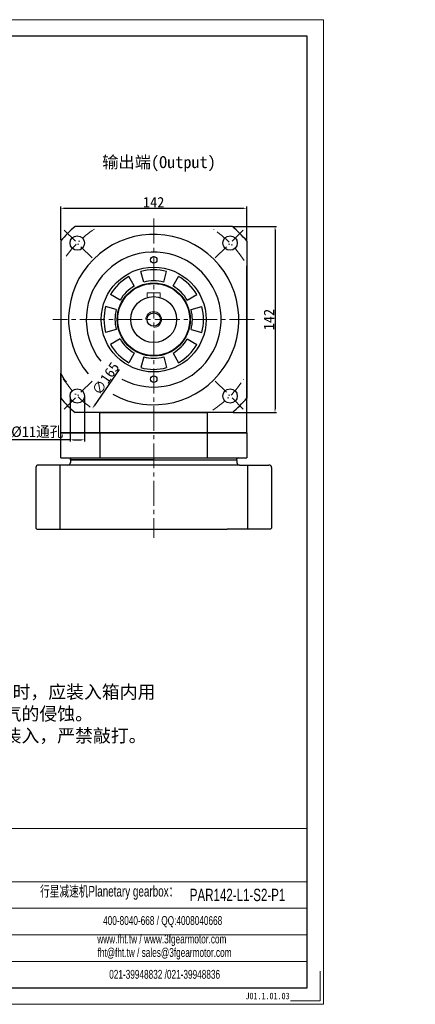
# Model space of a CAD drawing. Header units: millimetres. Extents: x 2047 to 3179, y 182 to 933.
# Tile 15 of 15: x 2877 to 3179, y 182 to 933. Entities that reach past the tile are written whole.
import ezdxf

# ---------------------------------------------------------------- set-up
doc = ezdxf.new("R2010")
doc.units = ezdxf.units.MM
doc.linetypes.add('ACAD_ISO10W100', pattern=[18, 12, -3, 0, -3])
doc.linetypes.add('CENTER2', pattern=[28.575, 19.05, -3.175, 3.175, -3.175])
doc.layers.add('6文字层', color=3, linetype='Continuous')
doc.layers.add('标注线', color=7, linetype='Continuous')
for name, color, linetype, lineweight in [('SLD-0', 7, 'Continuous', 18), ('中心线', 230, 'CENTER2', 18), ('中心线层', 7, 'ACAD_ISO10W100', 0), ('图框_外框线', 7, 'Continuous', 18), ('粗实线', 7, 'Continuous', 40), ('细实线', 211, 'Continuous', 18)]:
    doc.layers.add(name, color=color, linetype=linetype, lineweight=lineweight)
doc.styles.add('工程字', font='gbenor.shx', dxfattribs={"bigfont": 'gbcbig.shx'})
doc.styles.add('标准', font='arial.ttf', dxfattribs={"width": 0.667})
doc.styles.add('样式 1', font='txt')
doc.dimstyles.new('ISO-25', dxfattribs={"dimtxt": 2.5, "dimasz": 2.5, "dimexe": 1.25, "dimexo": 0.625, "dimtad": 1, "dimtxsty": 'Standard', "dimcen": 2.5, "dimadec": 0, "dimazin": 0, "dimtfac": 1, "dimtmove": 0, "dimatfit": 3, "dimfxl": 1, "dimarcsym": 0})

# ---------------------------------------------------------------- blocks, each defined once
blk = doc.blocks.new('*D6')
at = {"layer": '6文字层', "color": 0, "lineweight": -2}
for p, q in [((2908.33, 764.77), (2908.33, 790.21)), ((2910.83, 788.96), (3047.83, 788.96)), ((3050.33, 764.77), (3050.33, 790.21))]:
    blk.add_line(p, q, dxfattribs=at)
at = {"layer": '6文字层', "color": 0}
for points in [[(2910.83, 789.38), (2910.83, 788.54), (2908.33, 788.96)], [(3047.83, 788.54), (3047.83, 789.38), (3050.33, 788.96)]]:
    blk.add_solid(points, dxfattribs=at)
at = {"layer": 'Defpoints', "color": 0}
for p in [(3050.33, 788.96), (2908.33, 764.14), (3050.33, 764.14)]:
    blk.add_point(p, dxfattribs=at)
at = {"layer": '6文字层', "color": 0, "insert": (2979.33, 793.59), "char_height": 8, "attachment_point": 5}
blk.add_mtext('142', dxfattribs=at)
blk = doc.blocks.new('*D7')
at = {"layer": '6文字层', "color": 0, "lineweight": -2}
for p, q in [((3040.02, 775.07), (3073.22, 775.07)), ((3071.97, 772.57), (3071.97, 635.57)), ((3040.02, 633.07), (3073.22, 633.07))]:
    blk.add_line(p, q, dxfattribs=at)
at = {"layer": '6文字层', "color": 0}
for points in [[(3072.39, 772.57), (3071.55, 772.57), (3071.97, 775.07)], [(3071.55, 635.57), (3072.39, 635.57), (3071.97, 633.07)]]:
    blk.add_solid(points, dxfattribs=at)
at = {"layer": 'Defpoints', "color": 0}
for p in [(3039.39, 775.07), (3039.39, 633.07), (3071.97, 633.07)]:
    blk.add_point(p, dxfattribs=at)
at = {"layer": '6文字层', "color": 0, "insert": (3067.34, 704.07), "char_height": 8, "attachment_point": 5, "rotation": 90}
blk.add_mtext('142', dxfattribs=at)
blk = doc.blocks.new('*D8')
at = {"layer": '6文字层', "color": 0, "lineweight": -2}
blk.add_line((2952.97, 665.87), (2933.89, 638.23), dxfattribs=at)
at = {"layer": '6文字层', "color": 0}
blk.add_solid([(2933.55, 638.46), (2934.24, 637.99), (2932.47, 636.17)], dxfattribs=at)
at = {"layer": 'Defpoints', "color": 0}
for p in [(3026.18, 771.98), (2932.47, 636.17)]:
    blk.add_point(p, dxfattribs=at)
at = {"layer": '6文字层', "color": 0, "insert": (2942.62, 659.01), "char_height": 8, "attachment_point": 5, "rotation": 55.39601}
blk.add_mtext('∅165', dxfattribs=at)
blk = doc.blocks.new('*D9')
at = {"layer": '6文字层', "color": 0, "lineweight": -2}
for p, q in [((2915.49, 645.11), (2915.49, 611.06)), ((2926.49, 645.11), (2926.49, 611.06)), ((2915.49, 612.31), (2859.05, 612.31)), ((2917.99, 612.31), (2923.99, 612.31))]:
    blk.add_line(p, q, dxfattribs=at)
at = {"layer": '6文字层', "color": 0}
for points in [[(2917.99, 612.73), (2917.99, 611.89), (2915.49, 612.31)], [(2923.99, 611.89), (2923.99, 612.73), (2926.49, 612.31)]]:
    blk.add_solid(points, dxfattribs=at)
at = {"layer": 'Defpoints', "color": 0}
for p in [(2915.49, 645.74), (2926.49, 645.74), (2926.49, 612.31)]:
    blk.add_point(p, dxfattribs=at)
at = {"layer": '6文字层', "color": 0, "insert": (2884.97, 618.07), "char_height": 8, "attachment_point": 5}
blk.add_mtext('4-%%C11通孔', dxfattribs=at)

msp = doc.modelspace()

# ---------------------------------------------------------------- linework, layer by layer
for p, q in [((3020.351, 775.073), (2938.302, 775.073)), ((2908.327, 745.098), (2908.327, 663.049)), ((3050.327, 663.049), (3050.327, 745.098)), ((2938.302, 633.073), (3020.351, 633.073)), ((2979.327, 597.073), (2915.827, 597.073)), ((2915.827, 597.073), (3042.827, 597.073))]:
    msp.add_line(p, q)
msp.add_circle((2979.327, 704.073), 17.5)
at = {"extrusion": (0, 0, -1)}
msp.add_arc((-2979.327, 704.073), 82, 324.263598, 329.980325, dxfattribs=at)
at = {"layer": '中心线', "color": 0}
for p, q in [((2979.327, 781.073), (2979.327, 537.559)), ((2974.327, 724.573), (2974.327, 720.844)), ((2984.327, 724.573), (2974.327, 724.573)), ((2984.327, 724.573), (2984.327, 720.844)), ((3056.327, 704.073), (2902.327, 704.073))]:
    msp.add_line(p, q, dxfattribs=at)
at = {"layer": '中心线层', "color": 0}
for p, q in [((2932.304, 751.096), (2909.677, 773.723)), ((3026.349, 751.096), (3048.977, 773.723)), ((2932.304, 657.051), (2909.677, 634.423)), ((3026.349, 657.051), (3048.977, 634.423))]:
    msp.add_line(p, q, dxfattribs=at)
for start, end in [(123.172609, 146.827391), (33.172609, 56.827391), (213.172609, 236.827391), (303.172609, 326.827391)]:
    msp.add_arc((2979.327, 704.073), 82.5, start, end, dxfattribs=at)
at = {"layer": '图框_外框线'}
for p, q in [((2140.566, 315.688), (3096.402, 315.688)), ((2140.566, 275.174), (3096.402, 275.174)), ((2232.166, 254.917), (3096.402, 254.917)), ((2232.166, 234.66), (3096.402, 234.66)), ((2232.166, 214.403), (3096.402, 214.403))]:
    msp.add_line(p, q, dxfattribs=at)
at = {"layer": '图框_外框线', "color": 3}
msp.add_lwpolyline([(2046.726, 181.633), (3109.049, 181.633), (3109.049, 932.846), (2046.726, 932.846)], close=True, dxfattribs=at)
at = {"layer": '图框_外框线', "color": 3, "lineweight": 25}
msp.add_lwpolyline([(2109.96, 194.279), (3096.402, 194.279), (3096.402, 920.2), (2109.96, 920.2)], close=True, dxfattribs=at)
at = {"layer": '图框_外框线', "color": 3}
msp.add_lwpolyline([(3106.519, 206.926), (3106.519, 184.162), (3083.755, 184.162)], dxfattribs=at)
at = {"layer": '标注线'}
for p, q in [((2964.55, 729.667), (2960.327, 736.982)), ((2971.678, 732.62), (2969.491, 740.779)), ((2986.975, 732.62), (2989.162, 740.779)), ((2994.103, 729.667), (2998.327, 736.982)), ((2953.733, 718.85), (2946.418, 723.073)), ((3004.92, 718.85), (3012.235, 723.073)), ((2950.78, 711.722), (2942.621, 713.909)), ((3007.873, 711.722), (3016.032, 713.909)), ((2950.78, 696.424), (2942.621, 694.238)), ((3007.873, 696.424), (3016.032, 694.238)), ((2953.733, 689.297), (2946.418, 685.073)), ((3004.92, 689.297), (3012.235, 685.073)), ((2964.55, 678.479), (2960.327, 671.164)), ((2994.103, 678.479), (2998.327, 671.164)), ((2971.678, 675.527), (2969.491, 667.368)), ((2986.975, 675.527), (2989.162, 667.368))]:
    msp.add_line(p, q, dxfattribs=at)
msp.add_circle((2979.327, 704.073), 27.876, dxfattribs=at)
for radius, start, end in [(38, 120, 150), (38, 75, 105), (38, 30, 60), (29.553, 120, 150), (29.553, 75, 105), (29.553, 30, 60), (38, 165, 195), (38, 345, 15), (29.553, 165, 195), (29.553, 345, 15), (38, 210, 240), (29.553, 210, 240), (29.553, 300, 330), (38, 300, 330), (29.553, 255, 285), (38, 255, 285)]:
    msp.add_arc((2979.327, 704.073), radius, start, end, dxfattribs=at)
at = {"layer": '粗实线', "lineweight": 30}
for p, q in [((3039.393, 775.073), (2919.26, 775.073)), ((2908.327, 764.14), (2908.327, 644.007)), ((3050.327, 764.14), (3050.327, 644.007)), ((2908.327, 617.573), (2908.327, 663.049)), ((3050.327, 617.573), (3050.327, 663.049)), ((3039.393, 633.073), (2919.26, 633.073)), ((2938.302, 617.573), (2938.302, 633.073)), ((3020.351, 617.573), (3020.351, 633.073)), ((2908.327, 617.573), (2938.302, 617.573)), ((2908.327, 598.573), (2908.327, 617.573)), ((2938.302, 617.573), (2908.327, 617.573)), ((2938.302, 617.573), (3020.351, 617.573)), ((2938.302, 617.573), (2938.302, 598.573)), ((3020.351, 617.573), (2938.302, 617.573)), ((3020.351, 598.573), (3020.351, 617.573)), ((3020.351, 617.573), (3050.327, 617.573)), ((3050.327, 617.573), (3020.351, 617.573)), ((3050.327, 617.573), (3050.327, 598.573)), ((2908.327, 598.573), (2938.302, 598.573)), ((2908.327, 598.573), (2938.302, 598.573)), ((2915.826, 596.573), (2916.326, 597.073)), ((2915.826, 596.573), (2916.326, 597.073)), ((2915.826, 596.573), (2915.826, 595.073)), ((2915.827, 597.573), (2915.827, 597.073)), ((2915.827, 597.073), (2915.827, 597.573)), ((2979.327, 597.073), (2915.827, 597.073)), ((2979.327, 597.073), (2915.827, 597.073)), ((2929.326, 597.073), (2916.326, 597.073)), ((2929.326, 597.073), (2916.326, 597.073)), ((2938.302, 598.573), (3020.351, 598.573)), ((2938.302, 598.573), (3020.351, 598.573)), ((2979.326, 597.073), (3042.826, 597.074)), ((2979.326, 597.073), (3042.826, 597.074)), ((2979.327, 597.073), (3042.827, 597.073)), ((3020.351, 598.573), (3050.327, 598.573)), ((3020.351, 598.573), (3050.327, 598.573)), ((3029.326, 597.074), (3042.326, 597.074)), ((3029.326, 597.074), (3042.326, 597.074)), ((3042.826, 596.574), (3042.326, 597.074)), ((3042.826, 596.574), (3042.326, 597.074)), ((3042.826, 596.574), (3042.826, 595.074)), ((3042.826, 596.573), (3042.826, 595.073)), ((3042.827, 597.073), (3042.827, 597.573)), ((3042.827, 597.073), (3042.827, 597.573)), ((2889.326, 591.073), (2889.326, 544.873)), ((3044.826, 593.073), (2891.326, 593.073)), ((2907.737, 593.073), (2907.737, 544.073)), ((3044.826, 593.073), (3067.326, 593.073)), ((3050.915, 593.073), (3050.915, 544.073)), ((3069.326, 591.073), (3069.326, 544.873)), ((2889.326, 544.873), (2890.126, 544.073)), ((2890.126, 544.073), (3035.326, 544.073)), ((3068.526, 544.073), (3035.326, 544.073)), ((3069.326, 544.873), (3068.526, 544.073))]:
    msp.add_line(p, q, dxfattribs=at)
for centre, radius in [((2920.99, 762.41), 5.5), ((3037.663, 762.41), 5.5), ((2979.327, 749.573), 2.5), ((2979.327, 704.073), 40), ((2979.327, 704.073), 27.5), ((2979.327, 704.073), 5.1), ((2979.327, 658.573), 2.5), ((2920.99, 645.737), 5.5), ((3037.663, 645.737), 5.5)]:
    msp.add_circle(centre, radius, dxfattribs=at)
for centre, radius, start, end in [((2979.327, 704.073), 93, 130.231517, 139.768483), ((2979.327, 704.073), 93, 40.231517, 49.768483), ((2979.327, 704.073), 65, 241.30334, 219.703957), ((2979.327, 704.073), 51.5, 241.950684, 218.224914), ((2979.327, 704.073), 93, 220.231517, 229.768483), ((2979.327, 704.073), 93, 310.231517, 319.768483), ((2913.826, 595.073), 2, 270, 0), ((3044.826, 595.073), 2, 180, 270), ((3043.827, 597.573), 1, 90, 180), ((2891.326, 591.073), 2, 90, 180), ((3067.326, 591.073), 2, 0, 90)]:
    msp.add_arc(centre, radius, start, end, dxfattribs=at)
at = {"layer": '粗实线', "lineweight": 30, "extrusion": (0, 0, -1)}
for centre, start, end in [((-2914.827, 597.573), 90, 180), ((-2914.827, 597.573), 90, 180), ((-3043.827, 597.573), 0, 90)]:
    msp.add_arc(centre, 1, start, end, dxfattribs=at)
at = {"layer": '细实线', "color": 0}
msp.add_arc((2979.327, 704.073), 6, 270, 180, dxfattribs=at)

# ---------------------------------------------------------------- texts
at = {"insert": (2660.175, 458.294), "char_height": 10, "width": 323.85418, "attachment_point": 1}
msp.add_mtext('{\\fFangSong_GB2312|b0|i0|c134|p2;          \\C3;安装注意事项\\P1.本产品应放在干燥的环境中保管\\P2.若放在室外或有潮气的场所保管 时，应装入箱内用塑料袋严密包裹，以免受雨淋或外气的侵蚀。\\P3.本产品为精密件，安装时应小心装入，严禁敲打。并用扭力扳手对孔位螺栓进行锁紧.}', dxfattribs=at)
at = {"layer": '6文字层', "insert": (3049.451, 190.495), "char_height": 5, "width": 43.30442, "attachment_point": 1, "style": '样式 1'}
msp.add_mtext('{\\W0.75;J01.1.01.03}', dxfattribs=at)
at = {"layer": 'SLD-0', "color": 1, "attachment_point": 2, "style": '标准'}
for s, insert, char_height, width in [('  行星减速机Planetary gearbox：', (2943.267, 271.961), 8.10284, 127.43847), ('\\pxt5;PAR142-L1-S2-P1', (3043.375, 269.809), 9.45331, 107.58618), ('400-8040-668 / QQ:4008040668', (2986.189, 248.917), 6.75236, 196.5978), ('www.fht.tw / www.3fgearmotor.com ', (2985.567, 234.853), 6.75236, 196.81911), ('\\pxt12;fht@fht.tw / sales@3fgearmotor.com ', (2987.625, 224.571), 6.75236, 196.81911), ('021-39948832 /021-39948836 ', (2987.695, 207.885), 6.75236, 150.28628)]:
    msp.add_mtext(s, dxfattribs=dict(at, insert=insert, char_height=char_height, width=width))
at = {"layer": '标注线', "color": 0, "insert": (2940.013, 828.722), "char_height": 9.1, "width": 97.69852, "attachment_point": 1, "style": '工程字'}
msp.add_mtext('{\\fKaiTi_GB2312|b0|i0|c134|p49;输出端(Output)}', dxfattribs=at)

# ---------------------------------------------------------------- dimensions: what is measured, and where the dimension line sits
at = {"layer": '6文字层'}
dim = msp.add_linear_dim(base=(3050.327, 788.96), p1=(2908.327, 764.14), p2=(3050.327, 764.14), dimstyle='ISO-25', override={"dimtxt": 8}, dxfattribs=at)
dim.commit()
dim.dimension.update_dxf_attribs({"geometry": '*D6', "text_midpoint": (2979.327, 788.96), "dimtype": 160})
dim = msp.add_linear_dim(base=(3071.969, 633.073), p1=(3039.393, 775.073), p2=(3039.393, 633.073), angle=90, dimstyle='ISO-25', override={"dimtxt": 8}, dxfattribs=at)
dim.commit()
dim.dimension.update_dxf_attribs({"geometry": '*D7', "text_midpoint": (3071.969, 704.073), "dimtype": 160})
dim = msp.add_diameter_dim_2p(p1=(3026.178, 771.979), p2=(2932.475, 636.168), dimstyle='ISO-25', override={"dimtxt": 8}, dxfattribs=at)
dim.commit()
dim.dimension.update_dxf_attribs({"geometry": '*D8', "text_midpoint": (2946.422, 656.383), "dimtype": 163})
dim = msp.add_linear_dim(base=(2926.49, 612.309), p1=(2915.49, 645.737), p2=(2926.49, 645.737), text='4-%%C<>通孔', dimstyle='ISO-25', override={"dimtxt": 8}, dxfattribs=at)
dim.commit()
dim.dimension.update_dxf_attribs({"geometry": '*D9', "text_midpoint": (2884.974, 612.309), "dimtype": 160})

doc.saveas('drawing.dxf')
